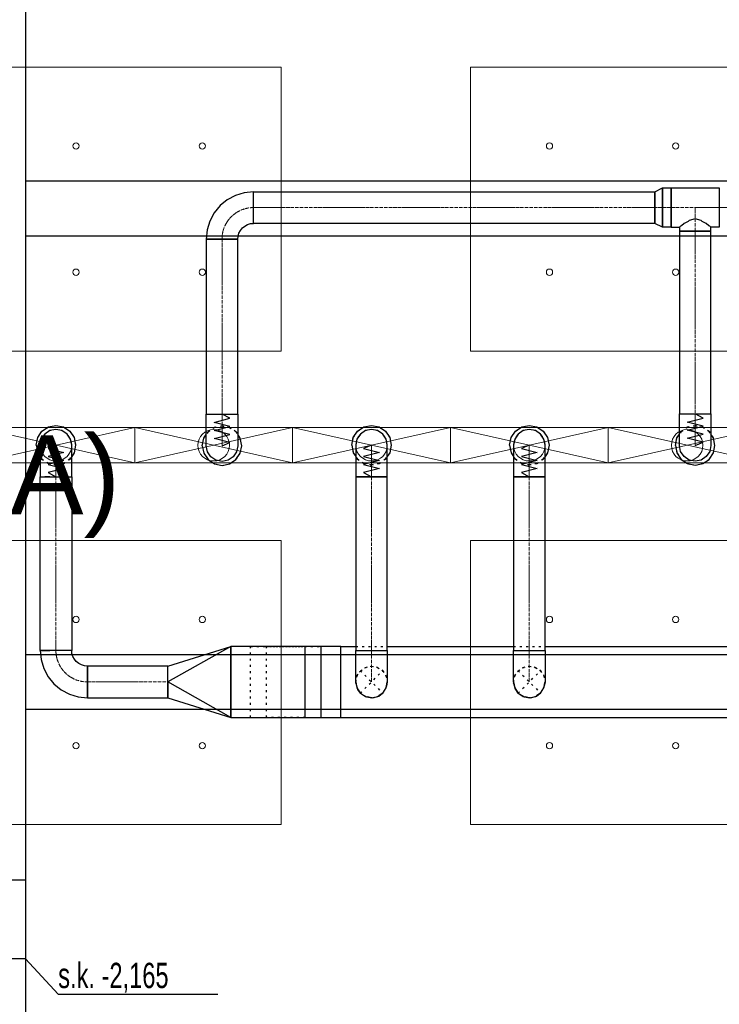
# Model space of a CAD drawing. Header units: centimetres. Extents: x -228435 to 46820, y -89367 to 152985.
# Tile 228 of 256: x -21797 to -17364, y 64462 to 70700. Entities that reach past the tile are written whole.
import ezdxf

# ---------------------------------------------------------------- set-up
doc = ezdxf.new("R2010")
doc.units = ezdxf.units.CM
doc.header["$LTSCALE"] = 50
doc.header["$PDMODE"] = 35
doc.header["$PDSIZE"] = 0.1
for name, pattern in [('CADVENT_CENTERLINE', [9.9, 7.4, -1, 0.5, -1]), ('CADVENT_HIDDEN', [0.8, 0.25, -0.55]), ('Kondygnacja  -0_5$0$HIDDEN', [9.525, 6.35, -3.175]), ('Kondygnacja  -0_5$0$HIDDEN2', [4.7625, 3.175, -1.5875]), ('Osie rzutów$0$DASHDOT2', [12.7, 6.35, -3.175, 0, -3.175])]:
    doc.linetypes.add(name, pattern=pattern)
doc.layers.get('0').update_dxf_attribs({"color": 8})
doc.layers.get('DEFPOINTS').update_dxf_attribs({"color": 8})
for name, color, linetype in [('01-103-Went PP_poziom-0_5$0$L_Nawiew', 250, 'Continuous'), ('bgde-nawiewDETAILS', 1, 'Continuous'), ('bgde-nawiewEXP', 250, 'Continuous'), ('bgde-nawiewHIDDEN', 250, 'Continuous'), ('Kondygnacja  -0_5$0$ARCH_KONSTR_POWYŻEJ RZUTU', 8, 'Kondygnacja  -0_5$0$HIDDEN'), ('Kondygnacja  -0_5$0$ARCH_KONSTR_POWYŻEJ RZUTU_IST', 8, 'Kondygnacja  -0_5$0$HIDDEN2'), ('Osie rzutów$0$ARCH_INFO_OSIE_IST', 8, 'Osie rzutów$0$DASHDOT2'), ('Osie rzutów$0$ARCH_INFO_OSIE_OPISY_IST', 8, 'Continuous'), ('Pomieszczenia -05$0$ARCH_INFO_OPISY', 8, 'Continuous')]:
    doc.layers.add(name, color=color, linetype=linetype)
for name, color, linetype, lineweight in [('bgde-nawiewCEN', 7, 'Continuous', 13), ('bgde_nawiewnik', 11, 'Continuous', 5), ('Kondygnacja  -0_5$0$ARCH_INFO_WYMIARY', 8, 'Continuous', 9), ('SU Lampy kwadratowe  -05$0$ARCH_SUFITY_PODWIESZANE', 8, 'Continuous', 9)]:
    doc.layers.add(name, color=color, linetype=linetype, lineweight=lineweight)
doc.styles.add('Kondygnacja  -0_5$0$BIKTS', font='bikromsw.shx', dxfattribs={"width": 0.8})
doc.styles.add('Kondygnacja  -0_5$0$Romans', font='Romans.shx', dxfattribs={"width": 0.7})
doc.styles.add('Pomieszczenia -05$0$Arial', font='ARIAL.TTF')
doc.dimstyles.new('Kondygnacja  -0_5$0$Wymiary 1-100', dxfattribs={"dimtxt": 12, "dimasz": 10, "dimexe": 5, "dimexo": 0, "dimgap": 4, "dimtad": 1, "dimrnd": 0.5, "dimzin": 12, "dimdsep": 46, "dimtxsty": 'Kondygnacja  -0_5$0$Romans', "dimblk": 'Kondygnacja  -0_5$0$_Oblique', "dimcen": 10, "dimdle": 10, "dimclrt": 55, "dimazin": 0, "dimtfac": 1, "dimtmove": 1, "dimatfit": 3, "dimfxl": 8, "dimfxlon": 1, "dimtolj": 1, "dimtzin": 0, "dimarcsym": 0})

# ---------------------------------------------------------------- blocks, each defined once
blk = doc.blocks.new('Osie rzutów')
at = {"layer": 'Osie rzutów$0$ARCH_INFO_OSIE_IST', "ltscale": 10}
blk.add_line((4436.04, 11000), (13655, 11000), dxfattribs=at)
blk = doc.blocks.new('SU Lampy kwadratowe  -05$0$moduł sufitu')
at = {"layer": 'SU Lampy kwadratowe  -05$0$ARCH_SUFITY_PODWIESZANE'}
for points in [[(60, -60), (240, -60), (240, -240), (60, -240)], [(360, -60), (540, -60), (540, -240), (360, -240)], [(60, -360), (240, -360), (240, -540), (60, -540)], [(360, -360), (540, -360), (540, -540), (360, -540)]]:
    blk.add_lwpolyline(points, close=True, dxfattribs=at)
for centre in [(110, -110), (190, -110), (410, -110), (490, -110), (110, -190), (190, -190), (410, -190), (490, -190), (110, -410), (190, -410), (410, -410), (490, -410), (110, -490), (190, -490), (410, -490), (490, -490)]:
    blk.add_circle(centre, 2, dxfattribs=at)
blk = doc.blocks.new('SU Lampy kwadratowe  -05')
at = {"layer": 'SU Lampy kwadratowe  -05$0$ARCH_SUFITY_PODWIESZANE'}
blk.add_blockref('SU Lampy kwadratowe  -05$0$moduł sufitu', (9860, 11600), dxfattribs=at)
blk = doc.blocks.new('Kondygnacja  -0_5$0$konstrukcja istniejąca -0.5')
at = {"layer": 'Kondygnacja  -0_5$0$ARCH_KONSTR_POWYŻEJ RZUTU_IST', "ltscale": 10}
for points in [[(9938, 12175), (9938, 11025)], [(9938, 11467.89), (10982, 11467.89)], [(10982, 11432.89), (9938, 11432.89)], [(9938, 11167.89), (10982, 11167.89)], [(10982, 11132.89), (9938, 11132.89)], [(9938, 10975), (9782, 10975), (9782, 11025), (9938, 11025), (9938, 10975)], [(9938, 10975), (9938, 9825)]]:
    blk.add_lwpolyline(points, dxfattribs=at)
at = {"layer": 'Kondygnacja  -0_5$0$ARCH_KONSTR_POWYŻEJ RZUTU_IST'}
blk.add_lwpolyline([(9938, 10975), (9958.69, 10952.53), (10059.84, 10952.53)], dxfattribs=at)
at = {"layer": 'Kondygnacja  -0_5$0$ARCH_KONSTR_POWYŻEJ RZUTU_IST', "style": 'Kondygnacja  -0_5$0$BIKTS', "width": 0.7}
blk.add_text('s.k. -2,165', height=16, dxfattribs=at).set_placement((9958.69, 10956.46))
blk = doc.blocks.new('Kondygnacja  -0_5$0$_Oblique')
at = {"color": 0, "linetype": 'ByBlock', "lineweight": -2}
blk.add_line((-0.5, -0.5), (0.5, 0.5), dxfattribs=at)
blk = doc.blocks.new('*D212')
at = {"layer": 'DEFPOINTS', "color": 0}
for p in [(-30586.3, 81900), (-30681.1, 12489.5), (9064, 12489.5)]:
    blk.add_point(p, dxfattribs=at)
at = {"layer": 'Kondygnacja  -0_5$0$ARCH_INFO_WYMIARY', "color": 0, "lineweight": -2}
for p, q in [((-30673.1, 81900), (-30686.1, 81900)), ((-30681.1, 81910), (-30681.1, 12479.5)), ((-30673.1, 12489.5), (-30686.1, 12489.5))]:
    blk.add_line(p, q, dxfattribs=at)
at = {"layer": 'Kondygnacja  -0_5$0$ARCH_INFO_WYMIARY', "color": 0, "lineweight": -2, "xscale": 10, "yscale": 10, "zscale": 10}
for p, rotation in [((-30681.1, 81900), 90), ((-30681.1, 12489.5), 270)]:
    blk.add_blockref('Kondygnacja  -0_5$0$_Oblique', p, dxfattribs=dict(at, rotation=rotation))
at = {"layer": 'Kondygnacja  -0_5$0$ARCH_INFO_WYMIARY', "color": 55, "insert": (-30691.1, 47194.8), "char_height": 12, "attachment_point": 5, "rotation": 90, "style": 'Kondygnacja  -0_5$0$Romans'}
blk.add_mtext('\\A1;69410.5', dxfattribs=at)
blk = doc.blocks.new('A$C066D7839')
at = {"layer": 'bgde_nawiewnik'}
for p, q in [((-50, -11.15), (-50, 11.15)), ((-50, 11.15), (50, 11.15)), ((-50, -11.15), (50, 11.15)), ((50, -11.15), (-50, 11.15)), ((50, 11.15), (50, -11.15)), ((50, -11.15), (-50, -11.15))]:
    blk.add_line(p, q, dxfattribs=at)
blk.add_circle((0, 0), 10, dxfattribs=at)

msp = doc.modelspace()

# ---------------------------------------------------------------- linework, layer by layer
at = {"layer": 'bgde-nawiewCEN', "linetype": 'CADVENT_CENTERLINE', "ltscale": 0.06}
for p, q in [((-17773.021, 69509.622), (-20315.266, 69509.622)), ((-17670.021, 69509.622), (-17773.021, 69509.622)), ((-17670.021, 69509.622), (-17517.021, 69509.622)), ((-17517.021, 69359.622), (-17517.021, 69509.622)), ((-17517.021, 69509.622), (-17364.021, 69509.622)), ((-17364.021, 69509.622), (-17224.021, 69509.622)), ((-20515.266, 69309.622), (-20515.266, 68200.784)), ((-17517.021, 69359.622), (-17517.021, 68202.562)), ((-20515.266, 68200.784), (-20515.266, 68182.088)), ((-17517.021, 68202.562), (-17517.021, 68183.865)), ((-20515.266, 68182.088), (-20515.266, 68130.977)), ((-20515.266, 68130.977), (-20515.266, 68103.184)), ((-17517.021, 68183.865), (-17517.021, 68132.754)), ((-17517.021, 68132.754), (-17517.021, 68104.962)), ((-20515.266, 68103.184), (-20515.266, 68079.658)), ((-20515.266, 68079.658), (-20515.266, 68060.043)), ((-17517.021, 68104.962), (-17517.021, 68081.436)), ((-17517.021, 68081.436), (-17517.021, 68061.821)), ((-17517.021, 68061.821), (-17517.021, 68045.762)), ((-21567.838, 68003.485), (-21567.838, 68003.959)), ((-21567.838, 68002.359), (-21567.838, 68003.485)), ((-21567.838, 68000.166), (-21567.838, 68002.359)), ((-21567.838, 67996.552), (-21567.838, 68000.166)), ((-20515.266, 68060.043), (-20515.266, 68043.984)), ((-20515.266, 68043.984), (-20515.266, 68031.125)), ((-20515.266, 68031.125), (-20515.266, 68021.11)), ((-20515.266, 68021.11), (-20515.266, 68013.584)), ((-20515.266, 68013.584), (-20515.266, 68008.191)), ((-20515.266, 68008.191), (-20515.266, 68004.577)), ((-20515.266, 68004.577), (-20515.266, 68002.384)), ((-20515.266, 68002.384), (-20515.266, 68001.258)), ((-20515.266, 68001.258), (-20515.266, 68000.784)), ((-19567.838, 68003.485), (-19567.838, 68003.959)), ((-19567.838, 68002.359), (-19567.838, 68003.485)), ((-19567.838, 68000.166), (-19567.838, 68002.359)), ((-19567.838, 67996.552), (-19567.838, 68000.166)), ((-18567.838, 68003.485), (-18567.838, 68003.959)), ((-18567.838, 68002.359), (-18567.838, 68003.485)), ((-18567.838, 68000.166), (-18567.838, 68002.359)), ((-18567.838, 67996.552), (-18567.838, 68000.166)), ((-17517.021, 68045.762), (-17517.021, 68032.902)), ((-17517.021, 68032.902), (-17517.021, 68022.888)), ((-17517.021, 68022.888), (-17517.021, 68015.362)), ((-17517.021, 68015.362), (-17517.021, 68009.969)), ((-17517.021, 68009.969), (-17517.021, 68006.354)), ((-17517.021, 68006.354), (-17517.021, 68004.162)), ((-17517.021, 68004.162), (-17517.021, 68003.036)), ((-17517.021, 68003.036), (-17517.021, 68002.562)), ((-21567.838, 67991.159), (-21567.838, 67996.552)), ((-21567.838, 67983.633), (-21567.838, 67991.159)), ((-21567.838, 67973.618), (-21567.838, 67983.633)), ((-21567.838, 67960.759), (-21567.838, 67973.618)), ((-21567.838, 67944.7), (-21567.838, 67960.759)), ((-21567.838, 67925.085), (-21567.838, 67944.7)), ((-19567.838, 67991.159), (-19567.838, 67996.552)), ((-19567.838, 67983.633), (-19567.838, 67991.159)), ((-19567.838, 67973.618), (-19567.838, 67983.633)), ((-19567.838, 67960.759), (-19567.838, 67973.618)), ((-19567.838, 67944.7), (-19567.838, 67960.759)), ((-19567.838, 67925.085), (-19567.838, 67944.7)), ((-18567.838, 67991.159), (-18567.838, 67996.552)), ((-18567.838, 67983.633), (-18567.838, 67991.159)), ((-18567.838, 67973.618), (-18567.838, 67983.633)), ((-18567.838, 67960.759), (-18567.838, 67973.618)), ((-18567.838, 67944.7), (-18567.838, 67960.759)), ((-18567.838, 67925.085), (-18567.838, 67944.7)), ((-21567.838, 67901.559), (-21567.838, 67925.085)), ((-21567.838, 67873.766), (-21567.838, 67901.559)), ((-19567.838, 67901.559), (-19567.838, 67925.085)), ((-19567.838, 67873.766), (-19567.838, 67901.559)), ((-18567.838, 67901.559), (-18567.838, 67925.085)), ((-18567.838, 67873.766), (-18567.838, 67901.559)), ((-21567.838, 67822.655), (-21567.838, 67873.766)), ((-21567.838, 67803.959), (-21567.838, 67822.655)), ((-19567.838, 67822.655), (-19567.838, 67873.766)), ((-19567.838, 67803.959), (-19567.838, 67822.655)), ((-18567.838, 67822.655), (-18567.838, 67873.766)), ((-18567.838, 67803.959), (-18567.838, 67822.655)), ((-21567.838, 67803.959), (-21567.838, 66703.983)), ((-19567.838, 67803.959), (-19567.838, 66703.983)), ((-18567.838, 67803.959), (-18567.838, 66703.983)), ((-19567.838, 66703.983), (-19567.838, 66503.983)), ((-18567.838, 66703.983), (-18567.838, 66503.983)), ((-21367.838, 66503.983), (-20858.633, 66503.983))]:
    msp.add_line(p, q, dxfattribs=at)
for centre, start, end in [((-20315.266, 69309.622), 90, 180), ((-21367.838, 66703.983), 180, 270)]:
    msp.add_arc(centre, 200, start, end, dxfattribs=at)
at = {"layer": 'bgde-nawiewDETAILS', "linetype": 'CADVENT_HIDDEN'}
for p, q in [((-19638.549, 66433.272), (-19497.127, 66574.694)), ((-19638.549, 66574.694), (-19497.127, 66433.272)), ((-18638.549, 66433.272), (-18497.127, 66574.694)), ((-18638.549, 66574.694), (-18497.127, 66433.272))]:
    msp.add_line(p, q, dxfattribs=at)
at = {"layer": 'bgde-nawiewEXP', "linetype": 'Continuous'}
for points in [[(-17773.021, 69409.622), (-17773.021, 69609.622), (-17724.864, 69634.622), (-17724.864, 69384.622)], [(-17724.864, 69384.622), (-17724.864, 69634.622), (-17670.021, 69634.622), (-17670.021, 69384.622)], [(-20615.266, 69309.622), (-20415.266, 69309.622), (-20413.344, 69329.131), (-20407.654, 69347.89), (-20398.413, 69365.179), (-20385.976, 69380.332), (-20370.823, 69392.769), (-20353.534, 69402.01), (-20334.775, 69407.7), (-20315.266, 69409.622), (-20315.266, 69609.622), (-20373.793, 69603.857), (-20430.071, 69586.786), (-20481.937, 69559.063), (-20527.398, 69521.754), (-20564.707, 69476.293), (-20592.43, 69424.427), (-20609.501, 69368.149)], [(-20315.266, 69409.622), (-20315.266, 69609.622), (-17773.021, 69609.622), (-17773.021, 69409.622)], [(-20615.266, 68200.784), (-20415.266, 68200.784), (-20415.266, 69309.622), (-20615.266, 69309.622)], [(-17617.021, 68202.562), (-17417.021, 68202.562), (-17417.021, 69359.622), (-17617.021, 69359.622)], [(-20615.266, 68000.784), (-20615.266, 68200.784), (-20415.266, 68200.784), (-20415.266, 68000.784), (-20422.878, 67962.516), (-20444.555, 67930.073), (-20476.997, 67908.396), (-20515.266, 67900.784), (-20553.534, 67908.396), (-20585.976, 67930.073), (-20607.654, 67962.516)], [(-17617.021, 68002.562), (-17617.021, 68202.562), (-17417.021, 68202.562), (-17417.021, 68002.562), (-17424.633, 67964.293), (-17446.31, 67931.851), (-17478.752, 67910.174), (-17517.021, 67902.562), (-17555.289, 67910.174), (-17587.731, 67931.851), (-17609.409, 67964.293)], [(-21667.838, 67973.618), (-21667.838, 67803.959), (-21467.838, 67803.959), (-21467.838, 68003.959), (-21475.45, 68042.227), (-21497.127, 68074.67), (-21529.57, 68096.347), (-21567.838, 68103.959), (-21606.106, 68096.347), (-21638.549, 68074.67), (-21660.226, 68042.227), (-21667.838, 68003.959), (-21667.838, 67983.633)], [(-19667.838, 67973.618), (-19667.838, 67803.959), (-19467.838, 67803.959), (-19467.838, 68003.959), (-19475.45, 68042.227), (-19497.127, 68074.67), (-19529.57, 68096.347), (-19567.838, 68103.959), (-19606.106, 68096.347), (-19638.549, 68074.67), (-19660.226, 68042.227), (-19667.838, 68003.959), (-19667.838, 67983.633)], [(-18667.838, 67960.759), (-18667.838, 67803.959), (-18467.838, 67803.959), (-18467.838, 68003.959), (-18475.45, 68042.227), (-18497.127, 68074.67), (-18529.57, 68096.347), (-18567.838, 68103.959), (-18606.106, 68096.347), (-18638.549, 68074.67), (-18660.226, 68042.227), (-18667.838, 68003.959), (-18667.838, 67973.618)], [(-19667.838, 66703.983), (-19467.838, 66703.983), (-19467.838, 67803.959), (-19667.838, 67803.959)], [(-18667.838, 66703.983), (-18467.838, 66703.983), (-18467.838, 67803.959), (-18667.838, 67803.959)], [(-21667.838, 66703.983), (-21662.074, 66645.456), (-21645.002, 66589.178), (-21617.279, 66537.312), (-21579.97, 66491.851), (-21534.509, 66454.542), (-21482.643, 66426.819), (-21426.365, 66409.748), (-21367.838, 66403.983), (-21367.838, 66603.983), (-21387.347, 66605.905), (-21406.106, 66611.595), (-21423.395, 66620.836), (-21438.549, 66633.272), (-21450.985, 66648.426), (-21460.226, 66665.715), (-21465.917, 66684.474), (-21467.838, 66703.983), (-21660.226, 66703.983)], [(-20858.633, 66403.983), (-20458.633, 66278.983), (-19988.119, 66278.983), (-19988.119, 66728.983), (-20458.633, 66728.983), (-20458.633, 66278.983), (-20858.633, 66503.983), (-20858.633, 66411.595)], [(-20858.633, 66503.983), (-20858.633, 66603.983), (-20458.633, 66728.983)], [(-21367.838, 66403.983), (-20858.633, 66403.983), (-20858.633, 66603.983), (-21367.838, 66603.983), (-21367.838, 66411.595)]]:
    msp.add_lwpolyline(points, close=True, dxfattribs=at)
for points in [[(-17670.021, 69384.622), (-17670.021, 69634.622), (-17364.021, 69634.622), (-17364.021, 69384.622), (-17417.021, 69384.622)], [(-17670.021, 69384.622), (-17617.021, 69384.622), (-17617.021, 69359.622), (-17417.021, 69359.622), (-17417.021, 69384.622), (-17424.633, 69392.234), (-17431.025, 69394.137), (-17446.31, 69409.421), (-17472.766, 69421.233), (-17478.752, 69427.219), (-17517.021, 69438.611), (-17555.289, 69427.219), (-17561.275, 69421.233), (-17587.731, 69409.421), (-17603.016, 69394.137), (-17609.409, 69392.234), (-17617.021, 69384.622)], [(-21692.838, 68003.959), (-21683.323, 68051.794), (-21656.226, 68092.347), (-21615.674, 68119.444), (-21567.838, 68128.959), (-21520.003, 68119.444), (-21479.45, 68092.347), (-21452.353, 68051.794), (-21442.838, 68003.959), (-21452.353, 67956.123), (-21467.838, 67932.949)], [(-19692.838, 68003.959), (-19683.323, 68051.794), (-19656.226, 68092.347), (-19615.674, 68119.444), (-19567.838, 68128.959), (-19520.003, 68119.444), (-19479.45, 68092.347), (-19452.353, 68051.794), (-19442.838, 68003.959), (-19452.353, 67956.123), (-19467.838, 67932.949)], [(-18692.838, 68003.959), (-18683.323, 68051.794), (-18656.226, 68092.347), (-18615.674, 68119.444), (-18567.838, 68128.959), (-18520.003, 68119.444), (-18479.45, 68092.347), (-18452.353, 68051.794), (-18442.838, 68003.959), (-18452.353, 67956.123), (-18467.838, 67932.949)], [(-20640.266, 68000.784), (-20630.751, 67952.948), (-20603.654, 67912.396), (-20563.101, 67885.299), (-20515.266, 67875.784), (-20467.43, 67885.299), (-20426.877, 67912.396), (-20399.781, 67952.948), (-20390.266, 68000.784), (-20399.781, 68048.619), (-20415.266, 68071.794)], [(-20640.266, 68000.784), (-20630.751, 68048.619), (-20615.266, 68071.794)], [(-17642.021, 68002.562), (-17632.506, 67954.726), (-17605.409, 67914.173), (-17564.856, 67887.077), (-17517.021, 67877.562), (-17469.185, 67887.077), (-17428.632, 67914.173), (-17401.536, 67954.726), (-17392.021, 68002.562), (-17401.536, 68050.397), (-17417.021, 68073.572)], [(-17642.021, 68002.562), (-17632.506, 68050.397), (-17617.021, 68073.572)], [(-21692.838, 68003.959), (-21683.323, 67956.123), (-21667.838, 67932.949)], [(-19692.838, 68003.959), (-19683.323, 67956.123), (-19667.838, 67932.949)], [(-18692.838, 68003.959), (-18683.323, 67956.123), (-18667.838, 67932.949)], [(-21667.838, 66703.983), (-21667.838, 67803.959), (-21606.106, 67803.959)], [(-21606.106, 67803.959), (-21638.549, 67803.959)], [(-21606.106, 67803.959), (-21467.838, 67803.959), (-21467.838, 66703.983), (-21638.549, 66703.983)], [(-21667.838, 66703.983), (-21660.226, 66703.983)], [(-21660.226, 66703.983), (-21667.838, 66703.983)], [(-21660.226, 66703.983), (-21606.106, 66703.983)], [(-20458.633, 66278.983), (-20458.633, 66728.983)], [(-19988.119, 66278.983), (-19762, 66278.983), (-19762, 66728.983), (-19988.119, 66728.983)], [(-19886.103, 66278.983), (-19886.103, 66728.983)], [(-19762, 66278.983), (-19762, 66728.983), (-19667.838, 66728.983)], [(-19762, 66278.983), (-5217.031, 66278.983), (-5217.031, 66728.983), (-5467.838, 66728.983)], [(-19667.838, 66503.983), (-19667.838, 66703.983), (-19467.838, 66703.983), (-19467.838, 66503.983), (-19473.096, 66477.549)], [(-19467.838, 66728.983), (-18667.838, 66728.983)], [(-18667.838, 66503.983), (-18667.838, 66703.983), (-18467.838, 66703.983), (-18467.838, 66503.983), (-18473.168, 66477.187)], [(-18467.838, 66728.983), (-16667.838, 66728.983)], [(-19667.838, 66503.983), (-19660.226, 66465.715), (-19657.151, 66461.112)], [(-19667.838, 66503.983), (-19660.226, 66465.715), (-19638.549, 66433.272), (-19653.523, 66455.682)], [(-19667.533, 66496.173), (-19666.88, 66501.67)], [(-19497.127, 66433.272), (-19475.45, 66465.715), (-19467.838, 66503.983)], [(-18667.838, 66503.983), (-18660.226, 66465.715), (-18657.27, 66461.291)], [(-18667.838, 66503.983), (-18660.226, 66465.715), (-18638.549, 66433.272), (-18653.727, 66455.989)], [(-18667.555, 66496.466), (-18666.912, 66501.748)], [(-18497.127, 66433.272), (-18475.45, 66465.715), (-18467.838, 66503.983)], [(-19667.533, 66496.173), (-19656.955, 66458.616), (-19640.277, 66437.444)], [(-19497.127, 66433.272), (-19475.45, 66465.715), (-19474.37, 66471.144)], [(-19496.169, 66435.585), (-19491.821, 66439.011), (-19472.744, 66473.047), (-19469.566, 66499.811)], [(-18667.555, 66496.466), (-18657.088, 66458.878), (-18640.245, 66437.367)], [(-18497.127, 66433.272), (-18475.45, 66465.715), (-18474.412, 66470.933)], [(-18496.202, 66435.507), (-18492.012, 66438.788), (-18472.835, 66472.768), (-18469.534, 66499.888)], [(-19638.549, 66433.272), (-19606.106, 66411.595), (-19600.677, 66410.515)], [(-19638.549, 66433.272), (-19606.106, 66411.595), (-19567.838, 66403.983), (-19594.273, 66409.241)], [(-19636.236, 66432.314), (-19632.81, 66427.966), (-19598.774, 66408.889), (-19572.01, 66405.711)], [(-19567.838, 66403.983), (-19529.57, 66411.595), (-19497.127, 66433.272), (-19519.537, 66418.299)], [(-19567.838, 66403.983), (-19529.57, 66411.595), (-19524.967, 66414.671)], [(-19565.525, 66404.941), (-19560.028, 66404.289), (-19522.471, 66414.866), (-19501.299, 66431.544)], [(-18638.549, 66433.272), (-18606.106, 66411.595), (-18600.888, 66410.557)], [(-18638.549, 66433.272), (-18606.106, 66411.595), (-18567.838, 66403.983), (-18594.634, 66409.313)], [(-18636.314, 66432.347), (-18633.033, 66428.157), (-18599.053, 66408.98), (-18571.933, 66405.679)], [(-18567.838, 66403.983), (-18529.57, 66411.595), (-18497.127, 66433.272), (-18519.844, 66418.094)], [(-18567.838, 66403.983), (-18529.57, 66411.595), (-18525.146, 66414.551)], [(-18565.603, 66404.909), (-18560.321, 66404.266), (-18522.733, 66414.733), (-18501.222, 66431.576)]]:
    msp.add_lwpolyline(points, dxfattribs=at)
at = {"layer": 'bgde-nawiewEXP'}
for points in [[(-20515.266, 68000.784), (-20465.266, 68022.082), (-20565.266, 68047.443), (-20465.266, 68072.664), (-20565.266, 68097.949), (-20465.266, 68123.484), (-20565.266, 68148.843), (-20465.266, 68174.302), (-20515.266, 68200.784)], [(-17517.021, 68002.562), (-17467.021, 68023.859), (-17567.021, 68049.221), (-17467.021, 68074.441), (-17567.021, 68099.726), (-17467.021, 68125.261), (-17567.021, 68150.621), (-17467.021, 68176.079), (-17517.021, 68202.562)], [(-21567.838, 68003.959), (-21617.838, 67982.661), (-21517.838, 67957.299), (-21617.838, 67932.079), (-21517.838, 67906.794), (-21617.838, 67881.259), (-21517.838, 67855.9), (-21617.838, 67830.441), (-21567.838, 67803.959)], [(-19567.838, 68003.959), (-19617.838, 67982.661), (-19517.838, 67957.299), (-19617.838, 67932.079), (-19517.838, 67906.794), (-19617.838, 67881.259), (-19517.838, 67855.9), (-19617.838, 67830.441), (-19567.838, 67803.959)], [(-18567.838, 68003.959), (-18617.838, 67982.661), (-18517.838, 67957.299), (-18617.838, 67932.079), (-18517.838, 67906.794), (-18617.838, 67881.259), (-18517.838, 67855.9), (-18617.838, 67830.441), (-18567.838, 67803.959)]]:
    msp.add_lwpolyline(points, dxfattribs=at)
at = {"layer": 'bgde-nawiewHIDDEN', "linetype": 'CADVENT_HIDDEN'}
for points in [[(-21692.838, 68003.959), (-21683.323, 68051.794), (-21656.226, 68092.347), (-21615.674, 68119.444), (-21567.838, 68128.959), (-21520.003, 68119.444), (-21479.45, 68092.347), (-21452.353, 68051.794), (-21442.838, 68003.959), (-21452.353, 67956.123), (-21479.45, 67915.571), (-21520.003, 67888.474), (-21567.838, 67878.959), (-21615.674, 67888.474), (-21656.226, 67915.571), (-21667.838, 67932.949)], [(-20640.266, 68000.784), (-20630.751, 67952.948), (-20603.654, 67912.396), (-20563.101, 67885.299), (-20515.266, 67875.784), (-20467.43, 67885.299), (-20426.877, 67912.396), (-20399.781, 67952.948), (-20390.266, 68000.784), (-20399.781, 68048.619), (-20426.877, 68089.172), (-20467.43, 68116.269), (-20515.266, 68125.784), (-20563.101, 68116.269), (-20603.654, 68089.172), (-20615.266, 68071.794)], [(-20640.266, 68000.784), (-20630.751, 68048.619), (-20603.654, 68089.172), (-20563.101, 68116.269), (-20515.266, 68125.784), (-20467.43, 68116.269), (-20426.877, 68089.172), (-20415.266, 68071.794)], [(-19692.838, 68003.959), (-19683.323, 68051.794), (-19656.226, 68092.347), (-19615.674, 68119.444), (-19567.838, 68128.959), (-19520.003, 68119.444), (-19479.45, 68092.347), (-19452.353, 68051.794), (-19442.838, 68003.959), (-19452.353, 67956.123), (-19479.45, 67915.571), (-19520.003, 67888.474), (-19567.838, 67878.959), (-19615.674, 67888.474), (-19656.226, 67915.571), (-19667.838, 67932.949)], [(-18692.838, 68003.959), (-18683.323, 68051.794), (-18656.226, 68092.347), (-18615.674, 68119.444), (-18567.838, 68128.959), (-18520.003, 68119.444), (-18479.45, 68092.347), (-18452.353, 68051.794), (-18442.838, 68003.959), (-18452.353, 67956.123), (-18479.45, 67915.571), (-18520.003, 67888.474), (-18567.838, 67878.959), (-18615.674, 67888.474), (-18656.226, 67915.571), (-18667.838, 67932.949)], [(-17642.021, 68002.562), (-17632.506, 67954.726), (-17605.409, 67914.173), (-17564.856, 67887.077), (-17517.021, 67877.562), (-17469.185, 67887.077), (-17428.632, 67914.173), (-17401.536, 67954.726), (-17392.021, 68002.562), (-17401.536, 68050.397), (-17428.632, 68090.95), (-17469.185, 68118.047), (-17517.021, 68127.562), (-17564.856, 68118.047), (-17605.409, 68090.95), (-17617.021, 68073.572)], [(-17642.021, 68002.562), (-17632.506, 68050.397), (-17605.409, 68090.95), (-17564.856, 68118.047), (-17517.021, 68127.562), (-17469.185, 68118.047), (-17428.632, 68090.95), (-17417.021, 68073.572)], [(-21692.838, 68003.959), (-21683.323, 67956.123), (-21656.226, 67915.571), (-21615.674, 67888.474), (-21567.838, 67878.959), (-21520.003, 67888.474), (-21479.45, 67915.571), (-21467.838, 67932.949)], [(-19692.838, 68003.959), (-19683.323, 67956.123), (-19656.226, 67915.571), (-19615.674, 67888.474), (-19567.838, 67878.959), (-19520.003, 67888.474), (-19479.45, 67915.571), (-19467.838, 67932.949)], [(-18692.838, 68003.959), (-18683.323, 67956.123), (-18656.226, 67915.571), (-18615.674, 67888.474), (-18567.838, 67878.959), (-18520.003, 67888.474), (-18479.45, 67915.571), (-18467.838, 67932.949)], [(-20334.53, 66278.983), (-19988.119, 66278.983), (-20232.514, 66278.983), (-20232.514, 66728.983), (-19886.103, 66728.983)], [(-20334.53, 66278.983), (-20334.53, 66728.983), (-19988.119, 66728.983)], [(-19988.12, 66278.983), (-19988.12, 66728.983)], [(-19886.106, 66278.983), (-19886.106, 66728.983)], [(-19667.838, 66728.983), (-19467.838, 66728.983)], [(-18667.838, 66728.983), (-18467.838, 66728.983)], [(-19667.838, 66503.983), (-19660.226, 66542.251), (-19638.549, 66574.694), (-19606.106, 66596.371), (-19567.838, 66603.983), (-19529.57, 66596.371), (-19497.127, 66574.694), (-19475.45, 66542.251), (-19467.838, 66503.983)], [(-19666.88, 66501.67), (-19662.933, 66534.919), (-19643.855, 66568.955), (-19613.205, 66593.1), (-19575.648, 66603.678), (-19536.902, 66599.078), (-19502.866, 66580), (-19478.721, 66549.35), (-19468.144, 66511.793), (-19469.566, 66499.811)], [(-18667.838, 66503.983), (-18660.226, 66542.251), (-18638.549, 66574.694), (-18606.106, 66596.371), (-18567.838, 66603.983), (-18529.57, 66596.371), (-18497.127, 66574.694), (-18475.45, 66542.251), (-18467.838, 66503.983)], [(-18666.912, 66501.748), (-18662.841, 66535.198), (-18643.664, 66569.178), (-18612.943, 66593.233), (-18575.355, 66603.7), (-18536.623, 66598.986), (-18502.643, 66579.809), (-18478.588, 66549.088), (-18468.121, 66511.5), (-18469.534, 66499.888)], [(-19657.151, 66461.112), (-19653.523, 66455.682)], [(-19474.37, 66471.144), (-19473.096, 66477.549)], [(-18657.27, 66461.291), (-18653.727, 66455.989)], [(-18474.412, 66470.933), (-18473.168, 66477.187)], [(-19640.277, 66437.444), (-19636.236, 66432.314)], [(-19600.677, 66410.515), (-19594.273, 66409.241)], [(-19572.01, 66405.711), (-19565.525, 66404.941)], [(-19524.967, 66414.671), (-19519.537, 66418.299)], [(-19501.299, 66431.544), (-19496.169, 66435.585)], [(-18640.245, 66437.367), (-18636.314, 66432.347)], [(-18600.888, 66410.557), (-18594.634, 66409.313)], [(-18571.933, 66405.679), (-18565.603, 66404.909)], [(-18525.146, 66414.551), (-18519.844, 66418.094)], [(-18501.222, 66431.576), (-18496.202, 66435.507)], [(-19988.119, 66278.983), (-19886.103, 66278.983)]]:
    msp.add_lwpolyline(points, dxfattribs=at)

# ---------------------------------------------------------------- block references
at = {"layer": '01-103-Went PP_poziom-0_5$0$L_Nawiew', "xscale": 10, "yscale": 10, "zscale": 10}
for p in [(-21567.836, 68003.959, 742.119), (-20567.836, 68003.959, 742.119), (-19567.836, 68003.959, 742.119), (-18567.836, 68003.959, 742.119), (-17567.836, 68003.959, 742.119)]:
    msp.add_blockref('A$C066D7839', p, dxfattribs=at)
at = {"layer": 'Kondygnacja  -0_5$0$ARCH_KONSTR_POWYŻEJ RZUTU', "xscale": 10, "yscale": 10, "zscale": 10}
msp.add_blockref('Kondygnacja  -0_5$0$konstrukcja istniejąca -0.5', (-121140, -45000), dxfattribs=at)
at = {"layer": 'Osie rzutów$0$ARCH_INFO_OSIE_OPISY_IST', "xscale": 10, "yscale": 10, "zscale": 10}
msp.add_blockref('Osie rzutów', (-121140, -45000), dxfattribs=at)
at = {"layer": 'SU Lampy kwadratowe  -05$0$ARCH_SUFITY_PODWIESZANE', "xscale": 10, "yscale": 10, "zscale": 10}
msp.add_blockref('SU Lampy kwadratowe  -05', (-121140, -45000), dxfattribs=at)

# ---------------------------------------------------------------- texts
at = {"layer": 'Pomieszczenia -05$0$ARCH_INFO_OPISY', "insert": (-27116.848, 67740.665), "char_height": 500, "width": 19873.35743, "attachment_point": 5, "style": 'Pomieszczenia -05$0$Arial'}
msp.add_mtext('PUSTKA NAD KONDYGNACJĄ -1 (A)', dxfattribs=at)

# ---------------------------------------------------------------- dimensions: what is measured, and where the dimension line sits
at = {"layer": 'Kondygnacja  -0_5$0$ARCH_INFO_WYMIARY'}
dim = msp.add_linear_dim(base=(-30681.114, 12489.5), p1=(-30586.301, 81900), p2=(9064, 12489.5), angle=90, dimstyle='Kondygnacja  -0_5$0$Wymiary 1-100', dxfattribs=at)
dim.commit()
dim.dimension.update_dxf_attribs({"geometry": '*D212', "text_midpoint": (-30691.114, 47194.75)})

doc.saveas('drawing.dxf')
